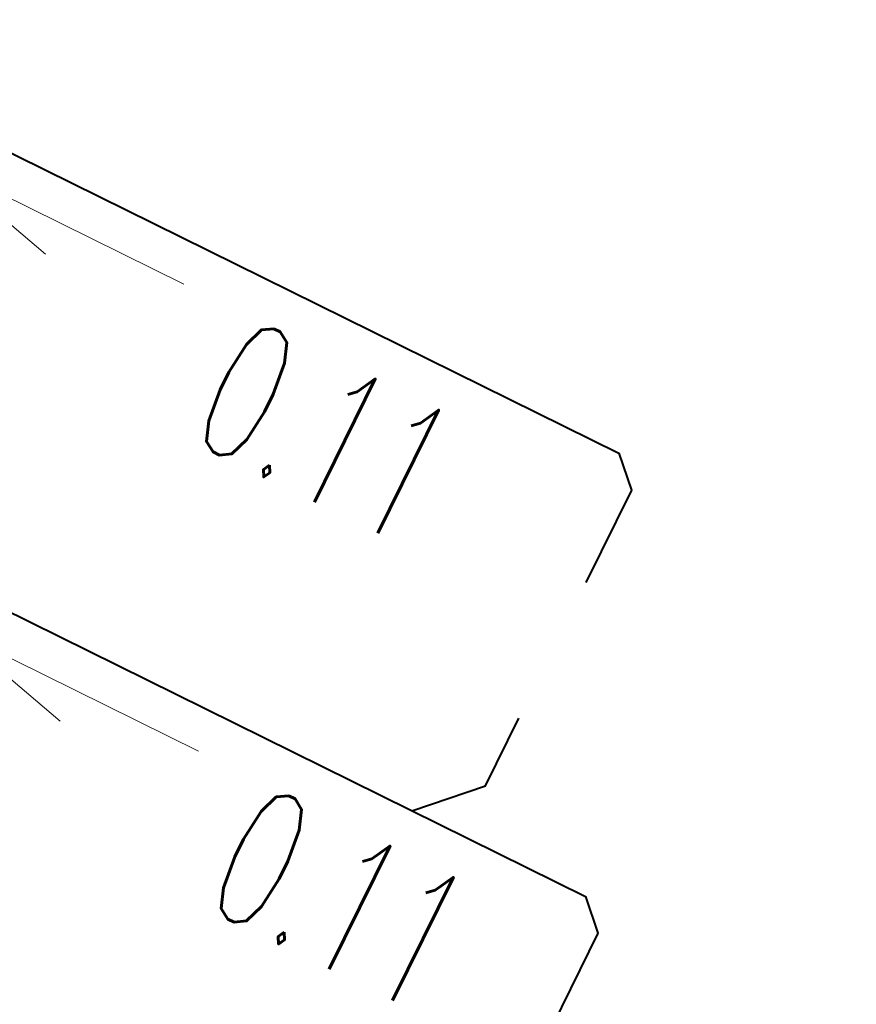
# Model space of a CAD drawing. Header units: metres. Extents: x 7506071 to 7508568, y 5798919 to 5800648.
# Tile 26 of 96: x 7507452.62 to 7507458.71, y 5799508.6 to 5799515.76. Entities that reach past the tile are written whole.
import ezdxf
from ezdxf.enums import TextEntityAlignment as Align

# ---------------------------------------------------------------- set-up
doc = ezdxf.new("R2010")
doc.units = ezdxf.units.M
doc.layers.get('0').update_dxf_attribs({"color": 250, "lineweight": 9})
doc.layers.add('IS-KD-brudna', color=94, linetype='Continuous', lineweight=40)
doc.layers.add('IS-KD-opis', color=98, linetype='Continuous', lineweight=20)
doc.layers.add('IS-viewport', color=254, linetype='Continuous', lineweight=0, plot=False)
doc.styles.add('IS-0.6', font='simplex.shx', dxfattribs={"width": 0.6})

# ---------------------------------------------------------------- blocks, each defined once
blk = doc.blocks.new('*U59')
at = {"color": 0, "linetype": 'Continuous', "lineweight": -2}
blk.add_lwpolyline([(0.7637, -0.7119), (-1.0294, 0.174), (-0.2436, -0.4931)], dxfattribs=at)
at = {"layer": 'IS-viewport'}
blk.add_line((-0.8966, 0.4429), (0.8966, -0.4429), dxfattribs=at)
at = {"color": 0, "linetype": 'Continuous', "lineweight": -2, "style": 'IS-0.6', "width": 0.6}
blk.add_attdef('OPIS-POD', text='', height=1, rotation=333.70887, dxfattribs=at).set_placement((0.6602, 1.3363), align=Align.TOP_CENTER)
blk.add_attdef('OPIS-L', text='', height=1, rotation=333.70887, dxfattribs=at).set_placement((-1.8363, -0.3304), align=Align.RIGHT)
blk.add_attdef('OPIS-P', (0.8534, -1.6591), '', height=1, rotation=333.70887, dxfattribs=at)
blk = doc.blocks.new('*U60')
at = {"color": 0, "linetype": 'Continuous', "lineweight": -2}
blk.add_lwpolyline([(0.7637, -0.7119), (-1.0294, 0.174), (-0.2436, -0.4931)], dxfattribs=at)
at = {"layer": 'IS-viewport'}
blk.add_line((-0.8966, 0.4429), (0.8966, -0.4429), dxfattribs=at)
at = {"color": 0, "linetype": 'Continuous', "lineweight": -2, "style": 'IS-0.6', "width": 0.6}
blk.add_attdef('OPIS-POD', text='', height=1, rotation=333.70866, dxfattribs=at).set_placement((0.6602, 1.3363), align=Align.TOP_CENTER)
blk.add_attdef('OPIS-L', text='', height=1, rotation=333.70866, dxfattribs=at).set_placement((-1.8363, -0.3303), align=Align.RIGHT)
blk.add_attdef('OPIS-P', (0.8534, -1.6592), '', height=1, rotation=333.70866, dxfattribs=at)

msp = doc.modelspace()

# ---------------------------------------------------------------- linework, layer by layer
at = {"layer": 'IS-KD-brudna'}
for points in [[(7507447.9459, 5799513.7262), (7507448.4817, 5799513.9077), (7507449.5448, 5799516.0594), (7507449.8127, 5799516.1501), (7507456.985, 5799512.6066), (7507457.0758, 5799512.3388), (7507456.7433, 5799511.6659)], [(7507447.5873, 5799513.9034), (7507456.7411, 5799509.381), (7507456.8319, 5799509.1131), (7507456.5005, 5799508.4424)], [(7507455.4769, 5799510.0056), (7507456.0127, 5799510.187), (7507456.2562, 5799510.6799)]]:
    msp.add_lwpolyline(points, dxfattribs=at)

# ---------------------------------------------------------------- block references
at = {"layer": 'IS-KD-opis'}
ref = msp.add_blockref('*U60', (7507453.0536, 5799514.549), dxfattribs=at)
ref.add_attrib('OPIS-P', '0.11', (7507453.8226, 5799512.719), dxfattribs={"layer": '0', "color": 0, "linetype": 'Continuous', "lineweight": -2, "height": 1, "rotation": 333.70866, "style": 'IS-0.6', "width": 0.6})
ref = msp.add_blockref('*U60', (7507453.1614, 5799511.1495), dxfattribs=at)
ref.add_attrib('OPIS-P', '0.11', (7507453.9305, 5799509.3196), dxfattribs={"layer": '0', "color": 0, "linetype": 'Continuous', "lineweight": -2, "height": 1, "rotation": 333.70866, "style": 'IS-0.6', "width": 0.6})
ref = msp.add_blockref('*U59', (7507451.2146, 5799508.7652), dxfattribs=at)
ref.add_attrib('OPIS-P', '0.11', (7507451.9837, 5799506.9353), dxfattribs={"layer": '0', "color": 0, "linetype": 'Continuous', "lineweight": -2, "height": 1, "rotation": 333.70887, "style": 'IS-0.6', "width": 0.6})

doc.saveas('drawing.dxf')
